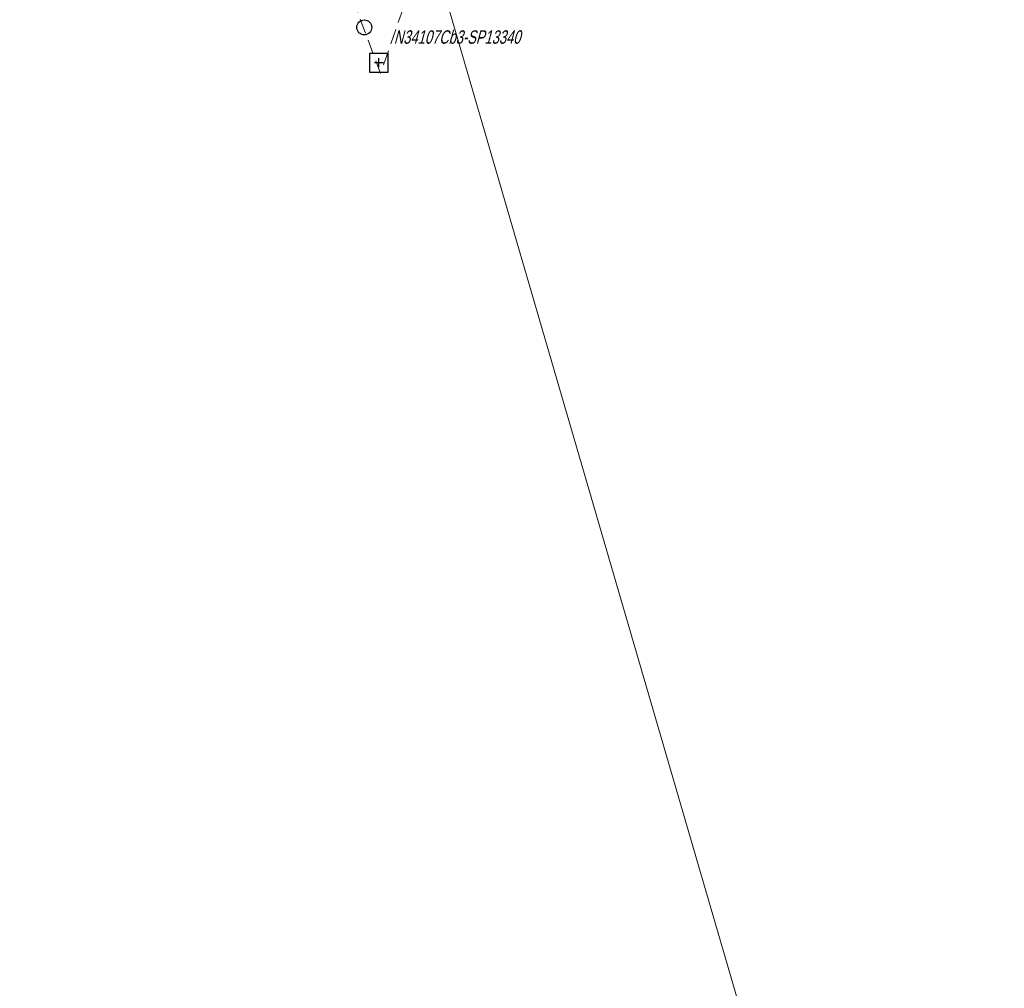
# Model space of a CAD drawing. Header units: metres. Extents: x 8440716 to 8446743, y 5883760 to 5887966.
# Tile 220 of 256: x 8442526 to 8442592, y 5885685 to 5885750. Entities that reach past the tile are written whole.
import ezdxf
from ezdxf.enums import TextEntityAlignment as Align

# ---------------------------------------------------------------- set-up
doc = ezdxf.new("R2010")
doc.units = ezdxf.units.M
doc.header["$MEASUREMENT"] = 0
doc.linetypes.add('1.0_0.5', pattern=[1.5, 1, -0.5])
doc.linetypes.add('219-500', pattern=[0])
doc.layers.get('0').update_dxf_attribs({"color": 250, "linetype": 'CONTINUOUS', "lineweight": 5})
for name, color, linetype in [('219-działka ewidencyjna', 253, 'CONTINUOUS'), ('Szczegółowa osnowa geodezyjna pozioma', 253, 'CONTINUOUS'), ('Szczegółowa osnowa geodezyjna pozioma-Atr103', 253, 'CONTINUOUS'), ('teren zalesiony', 253, 'CONTINUOUS')]:
    doc.layers.add(name, color=color, linetype=linetype)
doc.styles.get("Standard").update_dxf_attribs({"font": 'Working1250', "width": 0.75})

# ---------------------------------------------------------------- blocks, each defined once
blk = doc.blocks.new('OTZK1')
at = {"color": 0, "linetype": 'Continuous'}
blk.add_circle((0, 0), 0.5, dxfattribs=at)
blk = doc.blocks.new('OSSP')
at = {"color": 0}
for p, q in [((-0.626, 0.625), (-0.626, -0.625)), ((-0.626, 0.625), (-0.626, -0.625)), ((0.624, 0.625), (-0.626, 0.625)), ((0.624, 0.625), (-0.626, 0.625)), ((0.3, 0), (-0.3, 0)), ((0.3, 0), (-0.3, 0)), ((0, -0.3), (0, 0.3)), ((0, -0.3), (0, 0.3)), ((0.624, -0.625), (0.624, 0.625)), ((0.624, -0.625), (0.624, 0.625)), ((-0.626, -0.625), (0.624, -0.625)), ((-0.626, -0.625), (0.624, -0.625))]:
    blk.add_line(p, q, dxfattribs=at)

msp = doc.modelspace()

# ---------------------------------------------------------------- linework, layer by layer
at = {"layer": '219-działka ewidencyjna', "color": 253, "linetype": '219-500', "lineweight": 18, "flags": 128}
msp.add_lwpolyline([(8442662.82, 5885380.59), (8442533.2, 5885825.66)], dxfattribs=at)
at = {"layer": 'teren zalesiony', "color": 253, "linetype": '1.0_0.5', "lineweight": 18, "flags": 128}
msp.add_lwpolyline([(8442560.39, 5885774.39), (8442810.19, 5885919.94), (8442801.94, 5885946.86), (8442796.73, 5885961.53), (8442781.73, 5885952.49), (8442765.66, 5885944.46), (8442744.55, 5885932.95), (8442729.86, 5885924.53), (8442687.64, 5885901.06), (8442672.91, 5885894.35), (8442641.78, 5885876.13), (8442640.14, 5885875.21), (8442627.63, 5885868.15), (8442609.19, 5885857.6), (8442597.13, 5885850.52), (8442570, 5885836.02), (8442549.07, 5885824.44), (8442526.33, 5885811.55), (8442527.32, 5885808.99), (8442538.89, 5885777.39), (8442550.51, 5885746.13)], close=True, dxfattribs=at)

# ---------------------------------------------------------------- block references
at = {"layer": 'Szczegółowa osnowa geodezyjna pozioma', "color": 253, "linetype": 'Continuous', "lineweight": 18}
msp.add_blockref('OSSP', (8442550.4, 5885746.85), dxfattribs=at)
at = {"layer": 'teren zalesiony', "color": 253, "linetype": 'Continuous', "lineweight": 18}
msp.add_blockref('OTZK1', (8442549.416, 5885749.216), dxfattribs=at)

# ---------------------------------------------------------------- texts
at = {"layer": 'Szczegółowa osnowa geodezyjna pozioma-Atr103', "color": 253, "oblique": 15, "width": 0.72}
msp.add_text('N34107Cb3-SP13340', height=0.9, dxfattribs=at).set_placement((8442551.4, 5885747.85), align=Align.BOTTOM_LEFT)

doc.saveas('drawing.dxf')
